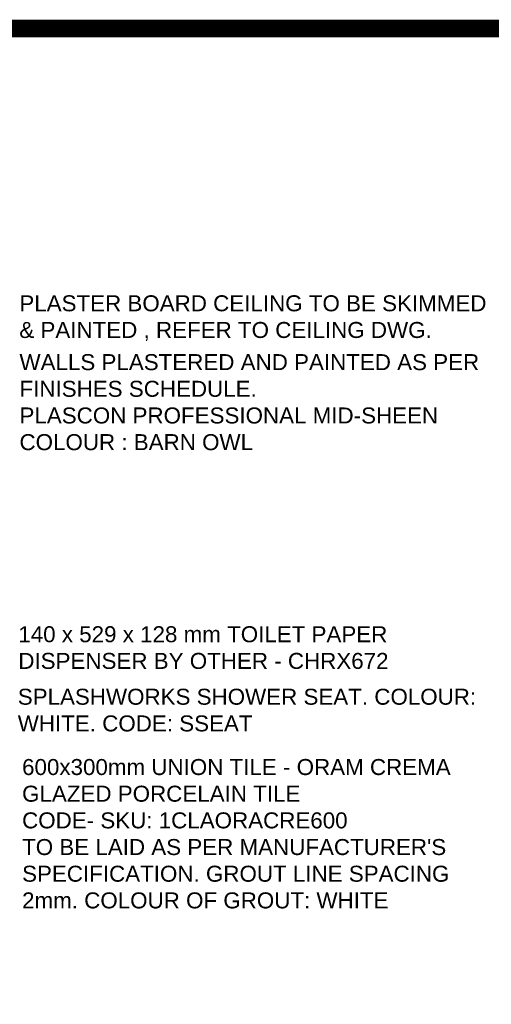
# Model space of a CAD drawing. Header units: millimetres. Extents: x -115474967 to 444143, y -74377 to 241828222.
# Tile 179 of 256: x -102646 to -99994, y 248603 to 254141. Entities that reach past the tile are written whole.
import ezdxf

# ---------------------------------------------------------------- set-up
doc = ezdxf.new("R2010")
doc.units = ezdxf.units.MM
doc.header["$MEASUREMENT"] = 0
doc.layers.add('0-HACH', color=9, linetype='Continuous')
doc.layers.add('01-1 Notes', color=7, linetype='Continuous')
doc.layers.add('0_cons_01', color=40, linetype='Continuous', lineweight=0, plot=False)
doc.styles.add('ARIAL', font='arial.ttf')

msp = doc.modelspace()

# ---------------------------------------------------------------- hatches: boundary and pattern name
at = {"layer": '0-HACH'}
h = msp.add_hatch(dxfattribs=at)
h.set_pattern_fill('AR-CONC', color=8, scale=0.8, style=0)
h.set_pattern_definition([(50, (-378475.97, 216931.84), (145.747735, -12.75127), [15.24, -167.64]), (355, (-378475.97, 216931.84), (-28.19474, 152.84548), [12.192, -134.11247]), (100.451445, (-378463.82, 216930.78), (117.553, 140.0942), [12.95201, -142.472196]), (46.1842, (-378475.97, 216972.48), (216.86323, -33.63386), [22.86, -251.46]), (96.63556, (-378457.9, 216969.68), (189.9233, 197.9409), [19.42802, -213.70849]), (351.18415, (-378475.97, 216972.48), (189.9233, 197.9409), [18.28797, -201.16779]), (21, (-378455.65, 216962.32), (121.291513, -81.81216), [15.24, -167.64]), (326, (-378455.65, 216962.32), (49.44162, 147.35037), [12.192, -134.112]), (71.451445, (-378445.54, 216955.5), (170.733135, 65.538215), [12.95201, -142.47195]), (37.5, (-378475.97, 216931.844), (2.470883, 67.644031), [0, -132.4864, 0, -136.144, 0, -134.62]), (7.5, (-378475.97, 216931.844), (53.45573, 80.14446), [0, -77.6224, 0, -129.4384, 0, -51.308]), (327.5, (-378521.28, 216931.844), (108.472476, -4.582995), [0, -50.8, 0, -158.496, 0, -210.312]), (317.5, (-378541.6, 216931.84), (118.503345, 20.341193), [0, -66.04, 0, -105.2576, 0, -149.352])])
h.paths.add_polyline_path([(-102476.79885, 249617.10125), (-102323.22743, 249617.10125), (-102323.22743, 249692.10125), (-102476.79885, 249692.10125)], flags=24)
h.paths.add_polyline_path([(-103076.79885, 249617.10125), (-102923.22743, 249617.10125), (-102923.22743, 249692.10125), (-103076.79885, 249692.10125)], flags=24)
h.paths.add_polyline_path([(-103676.79885, 249617.10125), (-103523.22743, 249617.10125), (-103523.22743, 249692.10125), (-103676.79885, 249692.10125)], flags=24)
h.paths.add_polyline_path([(-104276.79885, 249617.10125), (-104123.22743, 249617.10125), (-104123.22743, 249692.10125), (-104276.79885, 249692.10125)], flags=24)
h.paths.add_polyline_path([(-104751.78998, 249622.30282), (-104598.21855, 249622.30282), (-104598.21855, 249697.30282), (-104751.78998, 249697.30282)], flags=24)
h.paths.add_polyline_path([(-102696.76828, 249584.58627), (-102696.76782, 249586.54035), (-102740.93061, 249608.01807), (-102649.08819, 249655.7836), (-102696.74548, 249676.60429), (-102696.74887, 249735.57171), (-105246.8479, 249735.42504), (-105246.84459, 249677.96623), (-105199.18731, 249657.14554), (-105291.02973, 249609.38001), (-105246.86694, 249587.90229), (-105246.86771, 249584.58627)])

# ---------------------------------------------------------------- linework, layer by layer
at = {"layer": '0_cons_01', "const_width": 100}
msp.add_lwpolyline([(-84695.2039, 243166.19105), (-106265.70573, 243166.19105), (-106265.70573, 254090.94116), (-84695.2039, 254090.94116)], close=True, dxfattribs=at)

# ---------------------------------------------------------------- texts
at = {"layer": '01-1 Notes', "char_height": 90, "attachment_point": 1, "style": 'ARIAL'}
for s, insert, width in [('PLASTER BOARD CEILING TO BE SKIMMED & PAINTED , REFER TO CEILING DWG. ', (-102647.71582, 252590.68939), 2672.8735667), ('{\\C7;WALLS PLASTERED AND PAINTED AS PER FINISHES SCHEDULE.\\PPLASCON PROFESSIONAL MID-SHEEN \\PCOLOUR : BARN OWL}', (-102646.87251, 252259.72578), 2672.8735667), ('140 x 529 x 128 mm TOILET PAPER DISPENSER BY OTHER - CHRX672', (-102653.49705, 250729.15603), 2672.8735667), ('SPLASHWORKS SHOWER SEAT. COLOUR: WHITE. CODE: SSEAT', (-102656.58615, 250377.6254), 2678.9120147), ("{\\C7;600x300mm UNION TILE - ORAM CREMA GLAZED PORCELAIN TILE\\PCODE- SKU: 1CLAORACRE600 \\P\\C0;TO BE LAID AS PER MANUFACTURER'S SPECIFICATION. GROUT LINE SPACING 2mm. COLOUR OF GROUT: WHITE}", (-102632.2409, 249982.22659), 2672.8735667)]:
    msp.add_mtext(s, dxfattribs=dict(at, insert=insert, width=width))

doc.saveas('drawing.dxf')
